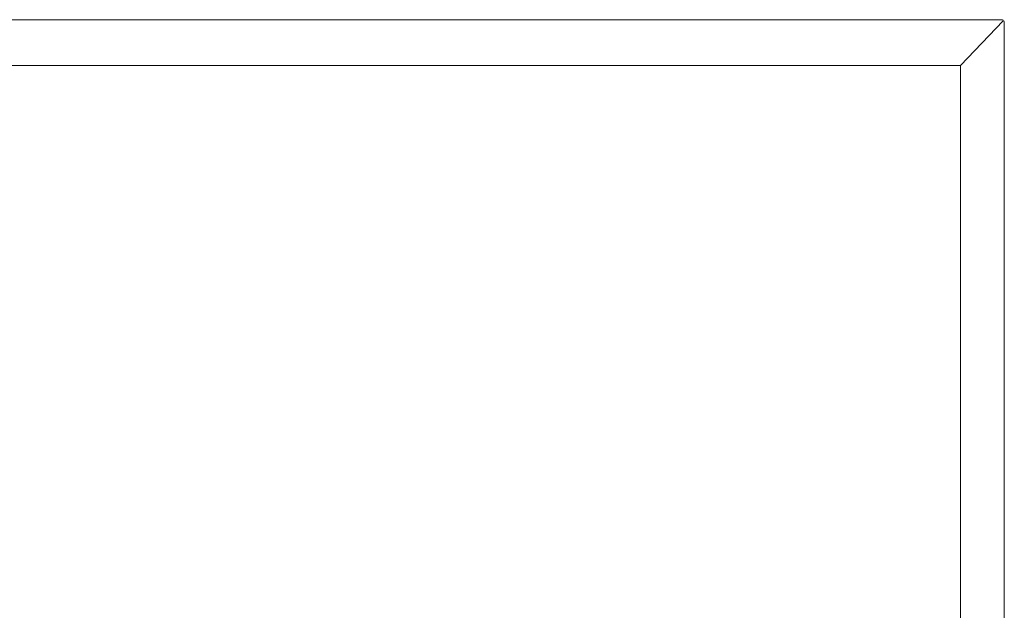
# Model space of a CAD drawing. Header units: millimetres. Extents: x 0 to 3102, y -513 to 108.
# Tile 32 of 32: x 2675 to 3102, y -257 to 0. Entities that reach past the tile are written whole.
import ezdxf

# ---------------------------------------------------------------- set-up
doc = ezdxf.new("R2010")
doc.units = ezdxf.units.MM
doc.layers.add('CI282602M_dwg', color=8, linetype='Continuous', lineweight=9)

# ---------------------------------------------------------------- blocks, each defined once
blk = doc.blocks.new('CI282602M_dwg-300031-Poziom 1')
at = {"color": 18, "lineweight": 9}
for p, q in [((792.39, -0.08), (0.78, -0.08)), ((774.14, -20.02), (792.63, -0.63)), ((792.63, -0.63), (792.46, -0.08)), ((793.15, -0.77), (792.63, -0.63)), ((793.16, -512.39), (793.16, -0.84)), ((774.14, -20.02), (18.86, -20.02)), ((774.14, -493.6), (774.14, -20.02))]:
    blk.add_line(p, q, dxfattribs=at)

msp = doc.modelspace()

# ---------------------------------------------------------------- block references
at = {"layer": 'CI282602M_dwg', "color": 18}
msp.add_blockref('CI282602M_dwg-300031-Poziom 1', (2309.29, 0), dxfattribs=at)

doc.saveas('drawing.dxf')
